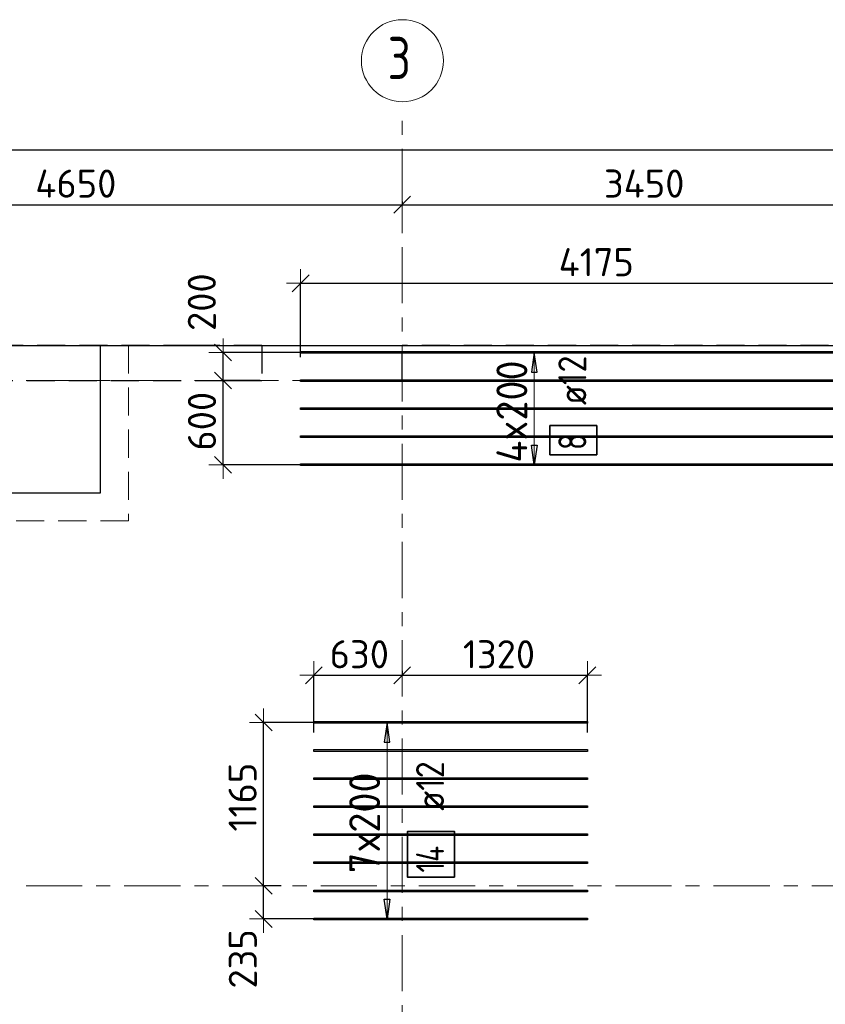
# Model space of a CAD drawing. Header units: metres. Extents: x -38 to 100, y -15 to 19.
# Tile 5 of 40: x 6.42 to 12.17, y 11.96 to 18.97. Entities that reach past the tile are written whole.
import ezdxf

# ---------------------------------------------------------------- set-up
doc = ezdxf.new("R2010")
doc.units = ezdxf.units.M
doc.header["$PDMODE"] = 65
for name, pattern in [('______11', [0.5, 0.4, -0.05, 0, -0.05]), ('______2', [0.27, 0.2, -0.07]), ('______5', [1.1, 0.8, -0.1, 0.1, -0.1])]:
    doc.linetypes.add(name, pattern=pattern)
for name, color, linetype, lineweight in [('XR$2$Осевая линия (1)', 7, '______5', 13), ('XR$2$Размерная линия (1)', 7, 'Continuous', 13), ('XR$3$Перекрытие (1)', 7, 'Continuous', 35), ('XR$3$Перекрытие (2)', 7, 'Continuous', 35), ('XR$3$Размерная линия (1)', 7, 'Continuous', 13), ('XR$5$Стена (1)', 7, 'Continuous', 35)]:
    doc.layers.add(name, color=color, linetype=linetype, lineweight=lineweight)
doc.layers.add('XR$3$Арм.стержн. Доп. Арм. ниж.зоны Х', color=7, linetype='Continuous', lineweight=35, true_color=0xff1cff)
doc.styles.add('ISOCPEUR', font='txt')
doc.dimstyles.new('DIMSTYLE_3', dxfattribs={"dimtxt": 0.2, "dimasz": 0.2, "dimexe": 0, "dimexo": 0, "dimgap": 0.1, "dimtad": 2, "dimdec": 0, "dimlfac": 1000, "dimrnd": 5, "dimzin": 12, "dimdsep": 46, "dimtxsty": 'ISOCPEUR', "dimblk1": 'ALL_ML_STRICH', "dimblk2": 'ALL_ML_STRICH', "dimsah": 1, "dimcen": 0, "dimclrd": 7, "dimclre": 256, "dimclrt": 7, "dimadec": 0, "dimazin": 0, "dimtfac": 1, "dimtdec": 0, "dimtix": 1, "dimtmove": 2, "dimatfit": 3, "dimfxl": 0, "dimtzin": 0, "dimlwd": 0, "dimlwe": -3, "dimarcsym": 0})
doc.dimstyles.new('DIMSTYLE_6', dxfattribs={"dimtxt": 0.2, "dimasz": 0.2, "dimexe": 0, "dimexo": 0, "dimgap": 0.1, "dimtad": 2, "dimdec": 0, "dimlfac": 1000, "dimrnd": 5, "dimzin": 12, "dimdsep": 46, "dimtxsty": 'ISOCPEUR', "dimblk1": 'ALL_ML_STRICH', "dimblk2": 'ALL_ML_STRICH', "dimsah": 1, "dimcen": 0, "dimclrd": 7, "dimclre": 256, "dimclrt": 7, "dimadec": 0, "dimazin": 0, "dimtfac": 1, "dimtdec": 0, "dimtix": 1, "dimtmove": 2, "dimatfit": 3, "dimfxl": 0, "dimtvp": 1.2, "dimtzin": 0, "dimlwd": 0, "dimlwe": -3, "dimarcsym": 0})

# ---------------------------------------------------------------- blocks, each defined once
blk = doc.blocks.new('ALL_ML_STRICH')
at = {"color": 0, "linetype": 'ByBlock', "lineweight": -2}
for p, q in [((0, -0.5), (0, 0.5)), ((-1, 0), (0.5, 0)), ((-0.3, -0.3), (0.3, 0.3))]:
    blk.add_line(p, q, dxfattribs=at)
blk = doc.blocks.new('*D19')
at = {"layer": 'DEFPOINTS', "color": 7, "linetype": 'Continuous', "lineweight": 13, "transparency": 33554687}
for p in [(0.5, 18.0429), (0.5, 17.9468), (61.6, 17.1197)]:
    blk.add_point(p, dxfattribs=at)
at = {"layer": 'XR$2$Размерная линия (1)', "color": 9, "linetype": 'Continuous', "lineweight": -2, "true_color": 0xc7c7c7, "transparency": 33554687}
for p, q in [((0.5, 17.9668), (0.5, 18.0429)), ((61.6, 17.1397), (61.6, 18.0429))]:
    blk.add_line(p, q, dxfattribs=at)
at = {"layer": 'XR$2$Размерная линия (1)', "color": 7, "linetype": 'Continuous', "lineweight": -2, "transparency": 33554687}
blk.add_line((0.5, 18.0429), (61.6, 18.0429), dxfattribs=at)
at = {"layer": 'XR$2$Размерная линия (1)', "color": 7, "linetype": 'Continuous', "lineweight": 13, "transparency": 33554687, "xscale": 0.2, "yscale": 0.2, "zscale": 0.2, "rotation": 180}
blk.add_blockref('ALL_ML_STRICH', (0.5, 18.0429), dxfattribs=at)
at = {"layer": 'XR$2$Размерная линия (1)', "color": 7, "linetype": 'Continuous', "lineweight": 13, "transparency": 33554687, "xscale": 0.2, "yscale": 0.2, "zscale": 0.2}
blk.add_blockref('ALL_ML_STRICH', (61.6, 18.0429), dxfattribs=at)
at = {"layer": 'XR$2$Размерная линия (1)', "color": 7, "linetype": 'Continuous', "lineweight": 13, "transparency": 33554687, "insert": (31.1, 18.1929), "char_height": 0.2, "width": 1, "attachment_point": 5, "style": 'ISOCPEUR'}
blk.add_mtext('\\A1;{61100}', dxfattribs=at)
blk = doc.blocks.new('*D21')
at = {"layer": 'DEFPOINTS', "color": 7, "linetype": 'Continuous', "lineweight": 13, "transparency": 33554687}
for p in [(4.5, 17.7612), (9.15, 17.6962), (4.5, 17.6528)]:
    blk.add_point(p, dxfattribs=at)
at = {"layer": 'XR$2$Размерная линия (1)', "color": 9, "linetype": 'Continuous', "lineweight": -2, "true_color": 0xc7c7c7, "transparency": 33554687}
for p, q in [((4.5, 17.7412), (4.5, 17.6528)), ((9.15, 17.6762), (9.15, 17.6528))]:
    blk.add_line(p, q, dxfattribs=at)
at = {"layer": 'XR$2$Размерная линия (1)', "color": 7, "linetype": 'Continuous', "lineweight": -2, "transparency": 33554687}
blk.add_line((4.5, 17.6528), (9.15, 17.6528), dxfattribs=at)
at = {"layer": 'XR$2$Размерная линия (1)', "color": 7, "linetype": 'Continuous', "lineweight": 13, "transparency": 33554687, "xscale": 0.2, "yscale": 0.2, "zscale": 0.2, "rotation": 180}
blk.add_blockref('ALL_ML_STRICH', (4.5, 17.6528), dxfattribs=at)
at = {"layer": 'XR$2$Размерная линия (1)', "color": 7, "linetype": 'Continuous', "lineweight": 13, "transparency": 33554687, "xscale": 0.2, "yscale": 0.2, "zscale": 0.2}
blk.add_blockref('ALL_ML_STRICH', (9.15, 17.6528), dxfattribs=at)
at = {"layer": 'XR$2$Размерная линия (1)', "color": 7, "linetype": 'Continuous', "lineweight": 13, "transparency": 33554687, "insert": (6.825, 17.8028), "char_height": 0.2, "width": 0.8, "attachment_point": 5, "style": 'ISOCPEUR'}
blk.add_mtext('\\A1;{4650}', dxfattribs=at)
blk = doc.blocks.new('*D22')
at = {"layer": 'DEFPOINTS', "color": 7, "linetype": 'Continuous', "lineweight": 13, "transparency": 33554687}
for p in [(9.15, 17.6962), (9.15, 17.6528), (12.6, 17.6312)]:
    blk.add_point(p, dxfattribs=at)
at = {"layer": 'XR$2$Размерная линия (1)', "color": 9, "linetype": 'Continuous', "lineweight": -2, "true_color": 0xc7c7c7, "transparency": 33554687}
for p, q in [((9.15, 17.6762), (9.15, 17.6528)), ((12.6, 17.6512), (12.6, 17.6528))]:
    blk.add_line(p, q, dxfattribs=at)
at = {"layer": 'XR$2$Размерная линия (1)', "color": 7, "linetype": 'Continuous', "lineweight": -2, "transparency": 33554687}
blk.add_line((9.15, 17.6528), (12.6, 17.6528), dxfattribs=at)
at = {"layer": 'XR$2$Размерная линия (1)', "color": 7, "linetype": 'Continuous', "lineweight": 13, "transparency": 33554687, "xscale": 0.2, "yscale": 0.2, "zscale": 0.2, "rotation": 180}
blk.add_blockref('ALL_ML_STRICH', (9.15, 17.6528), dxfattribs=at)
at = {"layer": 'XR$2$Размерная линия (1)', "color": 7, "linetype": 'Continuous', "lineweight": 13, "transparency": 33554687, "xscale": 0.2, "yscale": 0.2, "zscale": 0.2}
blk.add_blockref('ALL_ML_STRICH', (12.6, 17.6528), dxfattribs=at)
at = {"layer": 'XR$2$Размерная линия (1)', "color": 7, "linetype": 'Continuous', "lineweight": 13, "transparency": 33554687, "insert": (10.875, 17.8028), "char_height": 0.2, "width": 0.8, "attachment_point": 5, "style": 'ISOCPEUR'}
blk.add_mtext('\\A1;{3450}', dxfattribs=at)
blk = doc.blocks.new('*D95')
at = {"layer": 'DEFPOINTS', "color": 7, "linetype": 'Continuous', "lineweight": 13, "transparency": 33554687}
for p in [(8.4269, 17.093), (12.6, 16.9569), (8.4269, 16.5464)]:
    blk.add_point(p, dxfattribs=at)
at = {"layer": 'XR$3$Размерная линия (1)', "color": 9, "linetype": 'Continuous', "lineweight": -2, "true_color": 0xc7c7c7, "transparency": 33554687}
for p, q in [((8.4269, 16.5664), (8.4269, 17.093)), ((12.6, 16.9769), (12.6, 17.093))]:
    blk.add_line(p, q, dxfattribs=at)
at = {"layer": 'XR$3$Размерная линия (1)', "color": 7, "linetype": 'Continuous', "lineweight": -2, "transparency": 33554687}
blk.add_line((8.4269, 17.093), (12.6, 17.093), dxfattribs=at)
at = {"layer": 'XR$3$Размерная линия (1)', "color": 7, "linetype": 'Continuous', "lineweight": 13, "transparency": 33554687, "xscale": 0.2, "yscale": 0.2, "zscale": 0.2, "rotation": 180}
blk.add_blockref('ALL_ML_STRICH', (8.4269, 17.093), dxfattribs=at)
at = {"layer": 'XR$3$Размерная линия (1)', "color": 7, "linetype": 'Continuous', "lineweight": 13, "transparency": 33554687, "xscale": 0.2, "yscale": 0.2, "zscale": 0.2}
blk.add_blockref('ALL_ML_STRICH', (12.6, 17.093), dxfattribs=at)
at = {"layer": 'XR$3$Размерная линия (1)', "color": 7, "linetype": 'Continuous', "lineweight": 13, "transparency": 33554687, "insert": (10.5334, 17.243), "char_height": 0.2, "width": 0.8, "attachment_point": 5, "style": 'ISOCPEUR'}
blk.add_mtext('\\A1;{4175}', dxfattribs=at)
blk = doc.blocks.new('*D97')
at = {"layer": 'DEFPOINTS', "color": 7, "linetype": 'Continuous', "lineweight": 13, "transparency": 33554687}
for p in [(8.1585, 16.4), (7.8739, 15.8), (8.4869, 15.8)]:
    blk.add_point(p, dxfattribs=at)
at = {"layer": 'XR$3$Размерная линия (1)', "color": 9, "linetype": 'Continuous', "lineweight": -2, "true_color": 0xc7c7c7, "transparency": 33554687}
for p, q in [((8.1385, 16.4), (7.8739, 16.4)), ((8.4669, 15.8), (7.8739, 15.8))]:
    blk.add_line(p, q, dxfattribs=at)
at = {"layer": 'XR$3$Размерная линия (1)', "color": 7, "linetype": 'Continuous', "lineweight": -2, "transparency": 33554687}
blk.add_line((7.8739, 15.8), (7.8739, 16.4), dxfattribs=at)
at = {"layer": 'XR$3$Размерная линия (1)', "color": 7, "linetype": 'Continuous', "lineweight": 13, "transparency": 33554687, "xscale": 0.2, "yscale": 0.2, "zscale": 0.2}
for p, rotation in [((7.8739, 16.4), 90), ((7.8739, 15.8), 270)]:
    blk.add_blockref('ALL_ML_STRICH', p, dxfattribs=dict(at, rotation=rotation))
at = {"layer": 'XR$3$Размерная линия (1)', "color": 7, "linetype": 'Continuous', "lineweight": 13, "transparency": 33554687, "insert": (7.7239, 16.11), "char_height": 0.2, "width": 0.6, "attachment_point": 5, "rotation": 90, "style": 'ISOCPEUR'}
blk.add_mtext('\\A1;{600}', dxfattribs=at)
blk = doc.blocks.new('*D98')
at = {"layer": 'DEFPOINTS', "color": 7, "linetype": 'Continuous', "lineweight": 13, "transparency": 33554687}
for p in [(8.5197, 16.6), (7.8739, 16.4), (8.1585, 16.4)]:
    blk.add_point(p, dxfattribs=at)
at = {"layer": 'XR$3$Размерная линия (1)', "color": 9, "linetype": 'Continuous', "lineweight": -2, "true_color": 0xc7c7c7, "transparency": 33554687}
for p, q in [((8.4997, 16.6), (7.8739, 16.6)), ((8.1385, 16.4), (7.8739, 16.4))]:
    blk.add_line(p, q, dxfattribs=at)
at = {"layer": 'XR$3$Размерная линия (1)', "color": 7, "linetype": 'Continuous', "lineweight": -2, "transparency": 33554687}
blk.add_line((7.8739, 16.4), (7.8739, 16.6), dxfattribs=at)
at = {"layer": 'XR$3$Размерная линия (1)', "color": 7, "linetype": 'Continuous', "lineweight": 13, "transparency": 33554687, "xscale": 0.2, "yscale": 0.2, "zscale": 0.2}
for p, rotation in [((7.8739, 16.6), 90), ((7.8739, 16.4), 270)]:
    blk.add_blockref('ALL_ML_STRICH', p, dxfattribs=dict(at, rotation=rotation))
at = {"layer": 'XR$3$Размерная линия (1)', "color": 7, "linetype": 'Continuous', "lineweight": 13, "transparency": 33554687, "insert": (7.7227, 16.9583), "char_height": 0.2, "width": 0.6, "attachment_point": 5, "rotation": 90, "style": 'ISOCPEUR'}
blk.add_mtext('\\A1;{200}', dxfattribs=at)
blk = doc.blocks.new('*D99')
at = {"layer": 'DEFPOINTS', "color": 7, "linetype": 'Continuous', "lineweight": 13, "transparency": 33554687}
for p in [(8.3093, 12.8), (8.1632, 12.5644), (8.5773, 12.5644)]:
    blk.add_point(p, dxfattribs=at)
at = {"layer": 'XR$3$Размерная линия (1)', "color": 9, "linetype": 'Continuous', "lineweight": -2, "true_color": 0xc7c7c7, "transparency": 33554687}
for p, q in [((8.2893, 12.8), (8.1632, 12.8)), ((8.5573, 12.5644), (8.1632, 12.5644))]:
    blk.add_line(p, q, dxfattribs=at)
at = {"layer": 'XR$3$Размерная линия (1)', "color": 7, "linetype": 'Continuous', "lineweight": -2, "transparency": 33554687}
blk.add_line((8.1632, 12.5644), (8.1632, 12.8), dxfattribs=at)
at = {"layer": 'XR$3$Размерная линия (1)', "color": 7, "linetype": 'Continuous', "lineweight": 13, "transparency": 33554687, "xscale": 0.2, "yscale": 0.2, "zscale": 0.2}
for p, rotation in [((8.1632, 12.8), 90), ((8.1632, 12.5644), 270)]:
    blk.add_blockref('ALL_ML_STRICH', p, dxfattribs=dict(at, rotation=rotation))
at = {"layer": 'XR$3$Размерная линия (1)', "color": 7, "linetype": 'Continuous', "lineweight": 13, "transparency": 33554687, "insert": (8.0148, 12.2798), "char_height": 0.2, "width": 0.6, "attachment_point": 5, "rotation": 90, "style": 'ISOCPEUR'}
blk.add_mtext('\\A1;{235}', dxfattribs=at)
blk = doc.blocks.new('*D100')
at = {"layer": 'DEFPOINTS', "color": 7, "linetype": 'Continuous', "lineweight": 13, "transparency": 33554687}
for p in [(8.6081, 13.9644), (8.1632, 12.8), (8.3093, 12.8)]:
    blk.add_point(p, dxfattribs=at)
at = {"layer": 'XR$3$Размерная линия (1)', "color": 9, "linetype": 'Continuous', "lineweight": -2, "true_color": 0xc7c7c7, "transparency": 33554687}
for p, q in [((8.5881, 13.9644), (8.1632, 13.9644)), ((8.2893, 12.8), (8.1632, 12.8))]:
    blk.add_line(p, q, dxfattribs=at)
at = {"layer": 'XR$3$Размерная линия (1)', "color": 7, "linetype": 'Continuous', "lineweight": -2, "transparency": 33554687}
blk.add_line((8.1632, 12.8), (8.1632, 13.9644), dxfattribs=at)
at = {"layer": 'XR$3$Размерная линия (1)', "color": 7, "linetype": 'Continuous', "lineweight": 13, "transparency": 33554687, "xscale": 0.2, "yscale": 0.2, "zscale": 0.2}
for p, rotation in [((8.1632, 13.9644), 90), ((8.1632, 12.8), 270)]:
    blk.add_blockref('ALL_ML_STRICH', p, dxfattribs=dict(at, rotation=rotation))
at = {"layer": 'XR$3$Размерная линия (1)', "color": 7, "linetype": 'Continuous', "lineweight": 13, "transparency": 33554687, "insert": (8.0132, 13.4322), "char_height": 0.2, "width": 0.8, "attachment_point": 5, "rotation": 90, "style": 'ISOCPEUR'}
blk.add_mtext('\\A1;{1165}', dxfattribs=at)
blk = doc.blocks.new('*D101')
at = {"layer": 'DEFPOINTS', "color": 7, "linetype": 'Continuous', "lineweight": 13, "transparency": 33554687}
for p in [(9.15, 14.3525), (8.5204, 14.3002), (8.5204, 13.8733)]:
    blk.add_point(p, dxfattribs=at)
at = {"layer": 'XR$3$Размерная линия (1)', "color": 9, "linetype": 'Continuous', "lineweight": -2, "true_color": 0xc7c7c7, "transparency": 33554687}
for p, q in [((9.15, 14.3325), (9.15, 14.3002)), ((8.5204, 13.8933), (8.5204, 14.3002))]:
    blk.add_line(p, q, dxfattribs=at)
at = {"layer": 'XR$3$Размерная линия (1)', "color": 7, "linetype": 'Continuous', "lineweight": -2, "transparency": 33554687}
blk.add_line((8.5204, 14.3002), (9.15, 14.3002), dxfattribs=at)
at = {"layer": 'XR$3$Размерная линия (1)', "color": 7, "linetype": 'Continuous', "lineweight": 13, "transparency": 33554687, "xscale": 0.2, "yscale": 0.2, "zscale": 0.2, "rotation": 180}
blk.add_blockref('ALL_ML_STRICH', (8.5204, 14.3002), dxfattribs=at)
at = {"layer": 'XR$3$Размерная линия (1)', "color": 7, "linetype": 'Continuous', "lineweight": 13, "transparency": 33554687, "xscale": 0.2, "yscale": 0.2, "zscale": 0.2}
blk.add_blockref('ALL_ML_STRICH', (9.15, 14.3002), dxfattribs=at)
at = {"layer": 'XR$3$Размерная линия (1)', "color": 7, "linetype": 'Continuous', "lineweight": 13, "transparency": 33554687, "insert": (8.8452, 14.4502), "char_height": 0.2, "width": 0.6, "attachment_point": 5, "style": 'ISOCPEUR'}
blk.add_mtext('\\A1;{630}', dxfattribs=at)
blk = doc.blocks.new('*D102')
at = {"layer": 'DEFPOINTS', "color": 7, "linetype": 'Continuous', "lineweight": 13, "transparency": 33554687}
for p in [(9.15, 14.3525), (9.15, 14.3002), (10.4704, 13.8737)]:
    blk.add_point(p, dxfattribs=at)
at = {"layer": 'XR$3$Размерная линия (1)', "color": 9, "linetype": 'Continuous', "lineweight": -2, "true_color": 0xc7c7c7, "transparency": 33554687}
for p, q in [((9.15, 14.3325), (9.15, 14.3002)), ((10.4704, 13.8937), (10.4704, 14.3002))]:
    blk.add_line(p, q, dxfattribs=at)
at = {"layer": 'XR$3$Размерная линия (1)', "color": 7, "linetype": 'Continuous', "lineweight": -2, "transparency": 33554687}
blk.add_line((9.15, 14.3002), (10.4704, 14.3002), dxfattribs=at)
at = {"layer": 'XR$3$Размерная линия (1)', "color": 7, "linetype": 'Continuous', "lineweight": 13, "transparency": 33554687, "xscale": 0.2, "yscale": 0.2, "zscale": 0.2, "rotation": 180}
blk.add_blockref('ALL_ML_STRICH', (9.15, 14.3002), dxfattribs=at)
at = {"layer": 'XR$3$Размерная линия (1)', "color": 7, "linetype": 'Continuous', "lineweight": 13, "transparency": 33554687, "xscale": 0.2, "yscale": 0.2, "zscale": 0.2}
blk.add_blockref('ALL_ML_STRICH', (10.4704, 14.3002), dxfattribs=at)
at = {"layer": 'XR$3$Размерная линия (1)', "color": 7, "linetype": 'Continuous', "lineweight": 13, "transparency": 33554687, "insert": (9.8402, 14.4502), "char_height": 0.2, "width": 0.8, "attachment_point": 5, "style": 'ISOCPEUR'}
blk.add_mtext('\\A1;{1320}', dxfattribs=at)

msp = doc.modelspace()

# ---------------------------------------------------------------- linework, layer by layer
at = {"layer": 'XR$2$Осевая линия (1)', "color": 253, "linetype": '______11', "lineweight": 13, "true_color": 0xa0a0a0, "transparency": 33554687}
for p, q in [((9.15, -2.65), (9.15, 18.35)), ((-2.63, 16.4), (62.6, 16.4)), ((-2.63, 12.8), (62.6, 12.8))]:
    msp.add_line(p, q, dxfattribs=at)
at = {"layer": 'XR$2$Осевая линия (1)', "color": 7, "linetype": 'Continuous', "lineweight": 13, "transparency": 33554687}
msp.add_circle((9.1524, 18.6781), 0.2924, dxfattribs=at)
at = {"layer": 'XR$3$Арм.стержн. Доп. Арм. ниж.зоны Х', "color": 253, "linetype": 'Continuous', "lineweight": -3, "true_color": 0xa0a0a0, "transparency": 33554687}
for p, q in [((10.0921, 16.6), (9.9921, 16.6)), ((10.0921, 16.6), (10.1921, 16.6)), ((10.0921, 15.8), (9.9921, 15.8)), ((10.0921, 15.8), (10.1921, 15.8)), ((9.0429, 13.9644), (8.9429, 13.9644)), ((9.0429, 13.9644), (9.1429, 13.9644)), ((9.0429, 12.5644), (8.9429, 12.5644)), ((9.0429, 12.5644), (9.1429, 12.5644))]:
    msp.add_line(p, q, dxfattribs=at)
at = {"layer": 'XR$3$Арм.стержн. Доп. Арм. ниж.зоны Х', "color": 7, "linetype": 'Continuous', "lineweight": 25, "transparency": 33554687}
for p, q in [((10.0921, 16.6), (10.0721, 16.46)), ((10.1121, 16.46), (10.0921, 16.6)), ((10.0721, 16.46), (10.1121, 16.46)), ((10.0921, 15.8), (10.0721, 15.94)), ((10.0721, 15.94), (10.1121, 15.94)), ((10.1121, 15.94), (10.0921, 15.8)), ((9.0429, 13.9644), (9.0229, 13.8244)), ((9.0629, 13.8244), (9.0429, 13.9644)), ((9.0229, 13.8244), (9.0629, 13.8244)), ((9.0429, 12.5644), (9.0229, 12.7044)), ((9.0229, 12.7044), (9.0629, 12.7044)), ((9.0629, 12.7044), (9.0429, 12.5644))]:
    msp.add_line(p, q, dxfattribs=at)
at = {"layer": 'XR$3$Арм.стержн. Доп. Арм. ниж.зоны Х', "color": 7, "linetype": 'Continuous', "lineweight": 13, "transparency": 33554687}
for p, q in [((10.0921, 16.6), (10.0921, 16.6)), ((10.0921, 15.8), (10.0921, 16.6)), ((10.0921, 15.8), (10.0921, 15.8)), ((9.0429, 13.9644), (9.0429, 13.9644)), ((9.0429, 12.5644), (9.0429, 13.9644)), ((9.0429, 12.5644), (9.0429, 12.5644))]:
    msp.add_line(p, q, dxfattribs=at)
at = {"layer": 'XR$3$Арм.стержн. Доп. Арм. ниж.зоны Х', "color": 34, "linetype": 'Continuous', "lineweight": 25, "transparency": 33554687}
for points in [[(14.2769, 16.594), (8.4269, 16.594), (8.4269, 16.606), (14.2769, 16.606), (14.2769, 16.594)], [(14.2769, 16.394), (8.4269, 16.394), (8.4269, 16.406), (14.2769, 16.406), (14.2769, 16.394)], [(14.2769, 16.194), (8.4269, 16.194), (8.4269, 16.206), (14.2769, 16.206), (14.2769, 16.194)], [(14.2769, 15.994), (8.4269, 15.994), (8.4269, 16.006), (14.2769, 16.006), (14.2769, 15.994)], [(14.2769, 15.794), (8.4269, 15.794), (8.4269, 15.806), (14.2769, 15.806), (14.2769, 15.794)], [(10.4704, 13.9584), (8.5204, 13.9584), (8.5204, 13.9704), (10.4704, 13.9704), (10.4704, 13.9584)], [(10.4704, 13.7584), (8.5204, 13.7584), (8.5204, 13.7704), (10.4704, 13.7704), (10.4704, 13.7584)], [(10.4704, 13.5584), (8.5204, 13.5584), (8.5204, 13.5704), (10.4704, 13.5704), (10.4704, 13.5584)], [(10.4704, 13.3584), (8.5204, 13.3584), (8.5204, 13.3704), (10.4704, 13.3704), (10.4704, 13.3584)], [(10.4704, 13.1584), (8.5204, 13.1584), (8.5204, 13.1704), (10.4704, 13.1704), (10.4704, 13.1584)], [(10.4704, 12.9584), (8.5204, 12.9584), (8.5204, 12.9704), (10.4704, 12.9704), (10.4704, 12.9584)], [(10.4704, 12.7584), (8.5204, 12.7584), (8.5204, 12.7704), (10.4704, 12.7704), (10.4704, 12.7584)], [(10.4704, 12.5584), (8.5204, 12.5584), (8.5204, 12.5704), (10.4704, 12.5704), (10.4704, 12.5584)]]:
    msp.add_lwpolyline(points, dxfattribs=at)
at = {"layer": 'XR$3$Арм.стержн. Доп. Арм. ниж.зоны Х', "color": 7, "linetype": 'Continuous', "lineweight": 35, "transparency": 33554687}
for points in [[(10.5365, 15.8718), (10.5365, 16.0785), (10.2032, 16.0785), (10.2032, 15.8718), (10.5365, 15.8718)], [(9.5227, 12.8617), (9.5227, 13.1883), (9.1894, 13.1883), (9.1894, 12.8617), (9.5227, 12.8617)]]:
    msp.add_lwpolyline(points, dxfattribs=at)
at = {"layer": 'XR$3$Перекрытие (1)', "color": 7, "linetype": 'Continuous', "lineweight": 25, "transparency": 33554687}
for p, q in [((7, 15.6), (7, 16.65)), ((7, 16.65), (16.3, 16.65)), ((2, 15.6), (7, 15.6))]:
    msp.add_line(p, q, dxfattribs=at)
at = {"layer": 'XR$3$Перекрытие (2)', "color": 7, "linetype": 'Continuous', "lineweight": 25, "transparency": 33554687}
msp.add_line((2, 16.65), (7, 16.65), dxfattribs=at)
at = {"layer": 'XR$3$Перекрытие (2)', "color": 7, "linetype": '______2', "lineweight": 18, "transparency": 33554687}
for p, q in [((7.2, 16.65), (7.2, 15.4)), ((7.2, 15.4), (1.8, 15.4))]:
    msp.add_line(p, q, dxfattribs=at)
at = {"layer": 'XR$5$Стена (1)', "color": 253, "linetype": '______2', "lineweight": -3, "true_color": 0xa0a0a0, "transparency": 33554687}
for p, q in [((7.65, 16.65), (4.4, 16.65)), ((7.65, 16.65), (7.85, 16.65)), ((7.85, 16.65), (7.65, 16.65)), ((8.15, 16.65), (7.85, 16.65)), ((8.15, 16.65), (8.15, 16.4)), ((9.15, 16.4), (9.15, 16.65)), ((14.2896, 16.65), (9.15, 16.65)), ((6.175, 16.4), (7.83, 16.4)), ((7.83, 16.4), (7.95, 16.4)), ((7.95, 16.4), (8.15, 16.4)), ((9.15, 16.4), (9.27, 16.4)), ((9.27, 16.4), (10.88, 16.4)), ((10.88, 16.4), (11, 16.4)), ((11, 16.4), (12.475, 16.4))]:
    msp.add_line(p, q, dxfattribs=at)

# ---------------------------------------------------------------- texts
at = {"layer": 'XR$2$Осевая линия (1)', "color": 7, "linetype": 'Continuous', "lineweight": 13, "transparency": 33554687, "insert": (9.0474, 18.5476), "char_height": 0.3, "width": 0.326407, "attachment_point": 7, "style": 'ISOCPEUR'}
msp.add_mtext('\\W0.78;3', dxfattribs=at)
at = {"layer": 'XR$3$Арм.стержн. Доп. Арм. ниж.зоны Х', "color": 7, "linetype": 'Continuous', "lineweight": 13, "transparency": 33554687, "char_height": 0.22, "attachment_point": 7, "rotation": 90, "style": 'ISOCPEUR'}
for s, insert, width in [('\\W0.95;4x200', (10.0421, 15.815), 0.895564), ('\\W0.95;7x200', (8.9929, 12.8904), 0.873359)]:
    msp.add_mtext(s, dxfattribs=dict(at, insert=insert, width=width))
at = {"layer": 'XR$3$Арм.стержн. Доп. Арм. ниж.зоны Х', "color": 7, "linetype": 'Continuous', "lineweight": 25, "transparency": 33554687, "char_height": 0.2, "attachment_point": 7, "rotation": 90, "style": 'ISOCPEUR'}
for s, insert, width in [('\\W0.89; ø12 ', (10.4632, 16.1118), 0.749105), ('\\W0.78;8', (10.4632, 15.9052), 0.217605), ('\\W0.89; ø12 ', (9.4494, 13.2217), 0.749105), ('\\W0.76;14', (9.4494, 12.895), 0.336375)]:
    msp.add_mtext(s, dxfattribs=dict(at, insert=insert, width=width))

# ---------------------------------------------------------------- dimensions: what is measured, and where the dimension line sits
at = {"layer": 'XR$2$Размерная линия (1)', "color": 7, "linetype": 'Continuous', "lineweight": 13, "transparency": 33554687}
for base, p1, p2, picture, middle in [((61.6, 18.0429), (0.5, 17.9668), (61.6, 17.1397), '*D19', (31.1, 18.1929)), ((9.15, 17.6528), (4.5, 17.7412), (9.15, 17.6762), '*D21', (6.825, 17.8028)), ((12.6, 17.6528), (9.15, 17.6762), (12.6, 17.6512), '*D22', (10.875, 17.8028))]:
    dim = msp.add_linear_dim(base=base, p1=p1, p2=p2, dimstyle='DIMSTYLE_3', override={"dimpost": '<>', "dimclrd": 7, "dimclre": 9, "dimclrt": 7, "dimlwd": 0, "dimlwe": 65533}, dxfattribs=at)
    dim.commit()
    dim.dimension.update_dxf_attribs({"geometry": picture, "text_midpoint": middle, "dimtype": 160})
at = {"layer": 'XR$3$Размерная линия (1)', "color": 7, "linetype": 'Continuous', "lineweight": 13, "transparency": 33554687}
for base, p1, p2, picture, middle in [((12.6, 17.093), (8.4269, 16.5664), (12.6, 16.9769), '*D95', (10.5334, 17.243)), ((9.15, 14.3002), (8.5204, 13.8933), (9.15, 14.3325), '*D101', (8.8452, 14.4502)), ((10.4704, 14.3002), (9.15, 14.3325), (10.4704, 13.8937), '*D102', (9.8402, 14.4502))]:
    dim = msp.add_linear_dim(base=base, p1=p1, p2=p2, dimstyle='DIMSTYLE_3', override={"dimpost": '<>', "dimclrd": 7, "dimclre": 9, "dimclrt": 7, "dimlwd": 0, "dimlwe": 65533}, dxfattribs=at)
    dim.commit()
    dim.dimension.update_dxf_attribs({"geometry": picture, "text_midpoint": middle, "dimtype": 160})
for base, p1, p2, dimstyle, picture, middle in [((7.8739, 16.6), (8.1385, 16.4), (8.4997, 16.6), 'DIMSTYLE_6', '*D98', (7.7227, 16.9583)), ((7.8739, 16.4), (8.4669, 15.8), (8.1385, 16.4), 'DIMSTYLE_3', '*D97', (7.7239, 16.11)), ((8.1632, 13.9644), (8.2893, 12.8), (8.5881, 13.9644), 'DIMSTYLE_3', '*D100', (8.0132, 13.4322)), ((8.1632, 12.8), (8.5573, 12.5644), (8.2893, 12.8), 'DIMSTYLE_6', '*D99', (8.0148, 12.2798))]:
    dim = msp.add_linear_dim(base=base, p1=p1, p2=p2, angle=90, dimstyle=dimstyle, override={"dimpost": '<>', "dimclrd": 7, "dimclre": 9, "dimclrt": 7, "dimlwd": 0, "dimlwe": 65533}, dxfattribs=at)
    dim.commit()
    dim.dimension.update_dxf_attribs({"geometry": picture, "text_midpoint": middle, "dimtype": 160})

doc.saveas('drawing.dxf')
